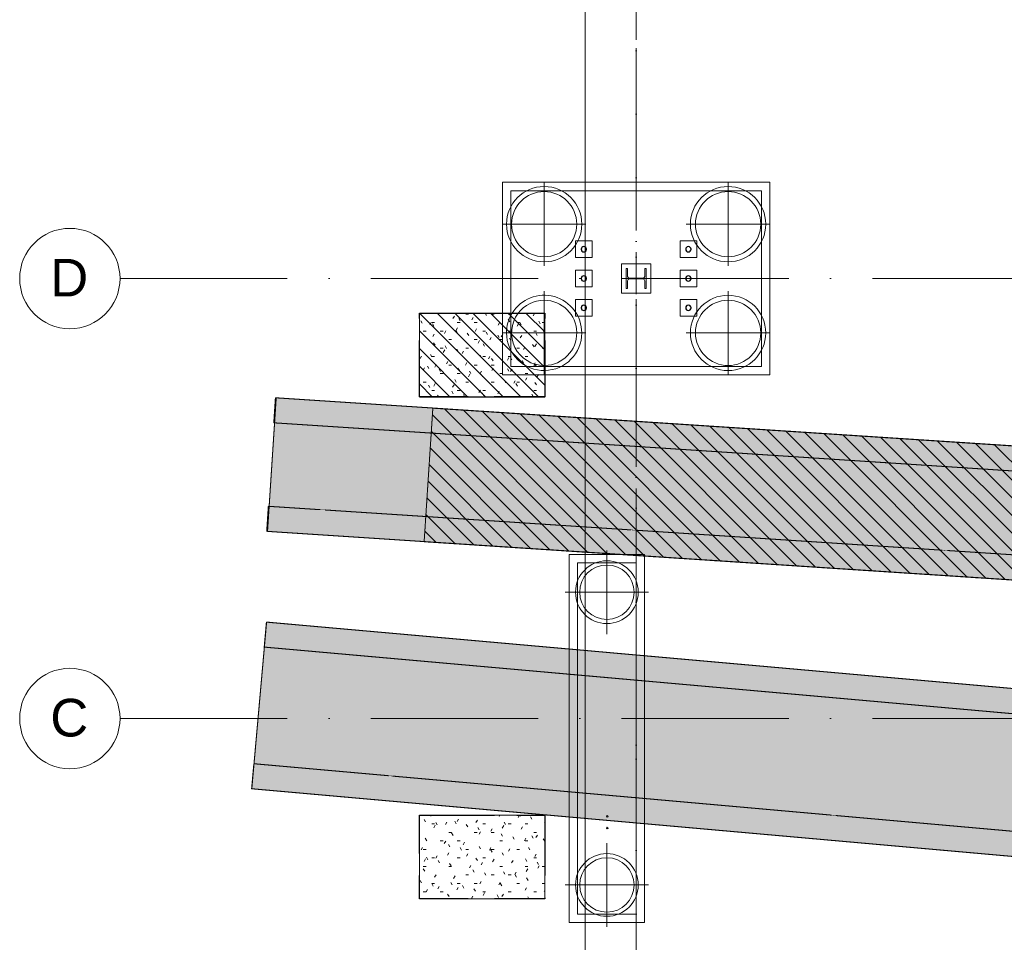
# Model space of a CAD drawing. Header units: millimetres. Extents: x -2694 to 330324, y -17289 to 76899.
# Tile 3 of 142: x -2694 to 9084, y 25814 to 36844. Entities that reach past the tile are written whole.
import ezdxf

# ---------------------------------------------------------------- set-up
doc = ezdxf.new("R2010")
doc.units = ezdxf.units.MM
for name, pattern in [('A_CARA_07', [7, 5, -2]), ('B_CARA_05', [4, 3, -1]), ('IMPORT-A_CARA_07', [700, 500, -200]), ('IMPORT-A_CARA_15', [760, 500, -130, 0, -130]), ('Čerchovaná 20mm', [3000, 2000, -500, 0, -500])]:
    doc.linetypes.add(name, pattern=pattern)
for name, color, linetype, lineweight in [('02_0_25386_PODLAHA HALY A ZÁKLADY VESTAVKŮ 4_6_2025_dwg', 8, 'Continuous', 9), ('11542_003_OK-HALA_TaO-1_ET_R01_AciS_2025-04-14_sloupy_dwg', 150, 'Continuous', 9), ('CA_OSY', 5, 'IMPORT-A_CARA_15', 13), ('CA_PODLAHA25', 7, 'Continuous', 13), ('CA_POHHRA18', 9, 'Continuous', 9), ('CA_POHHRA25', 7, 'Continuous', 13), ('CA_TEXT35', 62, 'Continuous', 9), ('CA_ZAKLADY25', 7, 'Continuous', 13), ('CA_ZAKLADY5', 1, 'Continuous', 25), ('Konstrukční přípoje', 7, 'Continuous', 13), ('SS_HALA_TaO-DODAVKA_STAVEBNI', 140, 'Continuous', 9), ('SS_HALA_TaO-SLOUP', 140, 'Continuous', 9)]:
    doc.layers.add(name, color=color, linetype=linetype, lineweight=lineweight)
doc.styles.add('Arial_1', font='arial.ttf', dxfattribs={"height": 450})
pattern_1 = [(0, (0, 0), (406.4, 101.6), [33.528, -271.272, 33.528, -271.272, -1625.6]), (0, (0, 0), (406.4, 101.6), [-609.6, 33.528, -576.072, 33.528, -271.272, -711.2]), (0, (0, 0), (406.4, 101.6), [-1524, 33.528, -169.672, 33.528, -474.472]), (120, (152.4, 50.8), (-291.18818, 301.15272), [33.528, -271.272, 33.528, -271.272, -1625.6]), (120, (152.4, 50.8), (-291.18818, 301.15272), [-609.6, 33.528, -576.072, 33.528, -271.272, -711.2]), (120, (152.4, 50.8), (-291.18818, 301.15272), [-1524, 33.528, -169.672, 33.528, -474.472]), (240, (203.2, 254), (-115.21182, -402.75272), [33.528, -271.272, 33.528, -271.272, -1625.6]), (240, (203.2, 254), (-115.21182, -402.75272), [-609.6, 33.528, -576.072, 33.528, -271.272, -711.2]), (240, (203.2, 254), (-115.21182, -402.75272), [-1524, 33.528, -169.672, 33.528, -474.472])]
pattern_2 = [(0, (0, 0), (609.6, 152.4), [50.292, -406.908, 50.292, -406.908, -2438.4]), (0, (0, 0), (609.6, 152.4), [-914.4, 50.292, -864.108, 50.292, -406.908, -1066.8]), (0, (0, 0), (609.6, 152.4), [-2286, 50.292, -254.508, 50.292, -711.708]), (120, (228.6, 76.2), (-436.78227, 451.729086), [50.292, -406.908, 50.292, -406.908, -2438.4]), (120, (228.6, 76.2), (-436.78227, 451.729086), [-914.4, 50.292, -864.108, 50.292, -406.908, -1066.8]), (120, (228.6, 76.2), (-436.78227, 451.729086), [-2286, 50.292, -254.508, 50.292, -711.708]), (240, (304.8, 381), (-172.81773, -604.129086), [50.292, -406.908, 50.292, -406.908, -2438.4]), (240, (304.8, 381), (-172.81773, -604.129086), [-914.4, 50.292, -864.108, 50.292, -406.908, -1066.8]), (240, (304.8, 381), (-172.81773, -604.129086), [-2286, 50.292, -254.508, 50.292, -711.708])]
pattern_3 = [(135, (0, 0), (-106.06602, -106.06602), [])]

# ---------------------------------------------------------------- blocks, each defined once
blk = doc.blocks.new('11542 TAO základy_rvt-1-BOURÁNÍ STÁVAJÍCÍCH ZÁKLADOVÝCH PRVKŮ')
at = {"layer": 'CA_ZAKLADY25'}
h = blk.add_hatch(dxfattribs=at)
h.set_pattern_fill('FP_8', color=256, style=0, pattern_type=2)
h.set_pattern_definition(pattern_1)
h.paths.add_polyline_path([(2088, 32335), (3588, 32335), (3588, 33335), (2088, 33335)])
h = blk.add_hatch(dxfattribs=at)
h.set_pattern_fill('FP_8', color=256, style=0, pattern_type=2)
h.set_pattern_definition(pattern_1)
h.paths.add_polyline_path([(2088, 26335), (3588, 26335), (3588, 27335), (2088, 27335)])
at = {"layer": 'CA_ZAKLADY25', "color": 9, "linetype": 'B_CARA_05', "lineweight": 25}
for p, q in [((2088, 33335), (3588, 33335)), ((2088, 33334), (2088, 33335)), ((2088, 32335), (2088, 33334)), ((3588, 33335), (3588, 33334)), ((3588, 33334), (3588, 32335)), ((3588, 32335), (2088, 32335)), ((2088, 27335), (3588, 27335)), ((2088, 26335), (2088, 27335)), ((3588, 27335), (3588, 26335)), ((3588, 26335), (2088, 26335))]:
    blk.add_line(p, q, dxfattribs=at)
at = {"layer": 'CA_ZAKLADY5', "color": 253, "linetype": 'B_CARA_05', "lineweight": 13}
for p, q in [((2088, 33335), (2088, 33334)), ((3588, 33335), (2088, 33335)), ((2088, 33334), (2088, 32335)), ((3588, 33334), (3588, 33335)), ((3588, 32335), (3588, 33334)), ((2088, 32335), (3588, 32335)), ((2088, 27335), (2088, 26335)), ((3588, 27335), (2088, 27335)), ((3588, 26335), (3588, 27335)), ((2088, 26335), (3588, 26335))]:
    blk.add_line(p, q, dxfattribs=at)
blk = doc.blocks.new('02_0_25386_PODLAHA HALY A ZÁKLADY VESTAVKŮ 4_6_2025_dwg-2745952-BOURÁNÍ STÁVAJÍCÍCH ZÁKLADOVÝCH PRVKŮ')
at = {"layer": 'CA_OSY', "color": 10}
for p, q in [((2311263, -1765504), (2311263, -1748943)), ((2311263, -1765506), (2311263, -1765504)), ((2311263, -1765804), (2311263, -1765506)), ((2311263, -1766807), (2311263, -1765804)), ((2311263, -1767107), (2311263, -1766807)), ((2311263, -1767109), (2311263, -1767107)), ((2311263, -1768298), (2311263, -1767109)), ((2311263, -1768599), (2311263, -1768298)), ((2311263, -1770005), (2311263, -1768599)), ((2311263, -1770306), (2311263, -1770005)), ((2311263, -1792548), (2311263, -1770306))]:
    blk.add_line(p, q, dxfattribs=at)
blk = doc.blocks.new('pilota 600 mm - D_900_780-2142292-BOURÁNÍ STÁVAJÍCÍCH ZÁKLADOVÝCH PRVKŮ')
at = {"layer": 'CA_POHHRA18'}
for p, q in [((0, 0), (0, 500)), ((-8, 0), (-500, 0)), ((0, 0), (-8, 0)), ((0, 0), (0, -234)), ((0, 0), (500, 0)), ((0, -234), (0, -236)), ((0, -236), (0, -500))]:
    blk.add_line(p, q, dxfattribs=at)
blk = doc.blocks.new('pilota 600 mm - D_900_780-2142293-BOURÁNÍ STÁVAJÍCÍCH ZÁKLADOVÝCH PRVKŮ')
at = {"layer": 'CA_POHHRA18'}
for q in [(0, 500), (-500, 0), (500, 0), (0, -500)]:
    blk.add_line((0, 0), q, dxfattribs=at)
blk = doc.blocks.new('pilota 600 mm - D_750_650-V10-BOURÁNÍ STÁVAJÍCÍCH ZÁKLADOVÝCH PRVKŮ')
at = {"layer": 'CA_POHHRA18'}
for p, q in [((0, 0), (0, 500)), ((0, 0), (-500, 0)), ((0, 0), (0, -461)), ((0, 0), (500, 0)), ((0, -461), (0, -463)), ((0, -463), (0, -500))]:
    blk.add_line(p, q, dxfattribs=at)
blk = doc.blocks.new('pilota 600 mm - D_750_650-2142284-BOURÁNÍ STÁVAJÍCÍCH ZÁKLADOVÝCH PRVKŮ')
at = {"layer": 'CA_POHHRA18'}
for q in [(0, 500), (-500, 0), (0, -500), (500, 0)]:
    blk.add_line((0, 0), q, dxfattribs=at)
blk = doc.blocks.new('pilota 600 mm - D_900_780-V38-BOURÁNÍ STÁVAJÍCÍCH ZÁKLADOVÝCH PRVKŮ')
at = {"layer": 'CA_POHHRA18'}
for q in [(0, 500), (-500, 0), (0, -500), (500, 0)]:
    blk.add_line((0, 0), q, dxfattribs=at)
blk = doc.blocks.new('11542_003_OK-HALA_TaO-1_ET_R01_AciS_2025-04-14_sloupy_dwg-1858929-BOURÁNÍ STÁVAJÍCÍCH ZÁKLADOVÝCH PRVKŮ')
at = {"layer": '11542_003_OK-HALA_TaO-1_ET_R01_AciS_2025-04-14_sloupy_dwg', "color": 140}
for p, q in [((4577, 33870), (4560, 33870)), ((4560, 33870), (4560, 33630)), ((4577, 33776), (4577, 33870)), ((4800, 33870), (4783, 33870)), ((4783, 33870), (4783, 33776)), ((4800, 33630), (4800, 33870)), ((4577, 33630), (4577, 33724)), ((4762, 33755), (4598, 33755)), ((4598, 33745), (4762, 33745)), ((4783, 33724), (4783, 33630)), ((4560, 33630), (4577, 33630)), ((4783, 33630), (4800, 33630))]:
    blk.add_line(p, q, dxfattribs=at)
for centre, radius, start, end in [((4055, 34100), 32, 90, 270), ((4055, 34100), 32, 270, 90), ((5305, 34100), 32, 90, 270), ((5305, 34100), 32, 270, 90), ((4055, 33750), 32, 90, 270), ((4055, 33750), 32, 270, 90), ((4598, 33776), 21, 180, 270), ((4598, 33724), 21, 90, 180), ((4762, 33776), 21, 270, 0), ((4762, 33724), 21, 0, 90), ((5305, 33750), 32, 90, 270), ((5305, 33750), 32, 270, 90), ((4055, 33400), 32, 90, 270), ((4055, 33400), 32, 270, 90), ((5305, 33400), 32, 90, 270), ((5305, 33400), 32, 270, 90), ((4335, 27320), 10, 90, 270), ((4335, 27320), 10, 270, 90), ((4335, 27180), 10, 90, 270), ((4335, 27180), 10, 270, 90)]:
    blk.add_arc(centre, radius, start, end, dxfattribs=at)
at = {"layer": 'SS_HALA_TaO-DODAVKA_STAVEBNI'}
for centre, start, end in [((4055, 34100), 90, 270), ((4055, 34100), 270, 90), ((5305, 34100), 90, 270), ((5305, 34100), 270, 90), ((4055, 33750), 90, 270), ((4055, 33750), 270, 90), ((5305, 33750), 90, 270), ((5305, 33750), 270, 90), ((4055, 33400), 90, 270), ((4055, 33400), 270, 90), ((5305, 33400), 90, 270), ((5305, 33400), 270, 90)]:
    blk.add_arc(centre, 32, start, end, dxfattribs=at)
at = {"layer": 'SS_HALA_TaO-SLOUP'}
for p, q in [((4577, 33870), (4560, 33870)), ((4560, 33870), (4560, 33630)), ((4577, 33776), (4577, 33870)), ((4800, 33870), (4783, 33870)), ((4783, 33870), (4783, 33776)), ((4800, 33630), (4800, 33870)), ((4577, 33630), (4577, 33724)), ((4762, 33755), (4598, 33755)), ((4598, 33745), (4762, 33745)), ((4783, 33724), (4783, 33630)), ((4560, 33630), (4577, 33630)), ((4783, 33630), (4800, 33630))]:
    blk.add_line(p, q, dxfattribs=at)
for centre, radius, start, end in [((4598, 33776), 21, 180, 270), ((4598, 33724), 21, 90, 180), ((4762, 33776), 21, 270, 0), ((4762, 33724), 21, 0, 90), ((4335, 27320), 10, 90, 270), ((4335, 27320), 10, 270, 90), ((4335, 27180), 10, 90, 270), ((4335, 27180), 10, 270, 90)]:
    blk.add_arc(centre, radius, start, end, dxfattribs=at)
blk = doc.blocks.new('M_Šroub HPM-E - 64_E-V190-BOURÁNÍ STÁVAJÍCÍCH ZÁKLADOVÝCH PRVKŮ')
at = {"layer": 'Konstrukční přípoje', "lineweight": 9}
h = blk.add_hatch(dxfattribs=at)
h.set_pattern_fill('FP_86', color=50, style=0, pattern_type=2)
h.set_pattern_definition([(315, (-33749.87, 4055.05), (251.447, 251.447), []), (315, (-33368.87, 4055.05), (251.447, 251.447), [])])
h.paths.add_polyline_path([(-32, 0), (-26, -19), (-10, -30), (10, -30), (26, -19), (32, 0), (26, 19), (10, 30), (-10, 30), (-26, 19)])
at = {"layer": 'Konstrukční přípoje'}
for p, q in [((-100, -100), (-100, 100)), ((-100, 100), (100, 100)), ((100, 100), (-100, 100)), ((-100, 100), (-100, -100)), ((100, 100), (100, -100)), ((100, -100), (100, 100)), ((100, -100), (-100, -100)), ((-100, -100), (100, -100))]:
    blk.add_line(p, q, dxfattribs=at)
at = {"layer": 'Konstrukční přípoje', "color": 250, "lineweight": 25}
for start, end in [(360, 180), (180, 360)]:
    blk.add_arc((0, 0), 32, start, end, dxfattribs=at)
at = {"layer": 'Konstrukční přípoje'}
for start, end in [(0, 180), (0, 180), (0, 180), (180, 360), (180, 360), (180, 360)]:
    blk.add_arc((0, 0), 32, start, end, dxfattribs=at)
blk = doc.blocks.new('M_Šroub HPM-E - 64_E-V191-BOURÁNÍ STÁVAJÍCÍCH ZÁKLADOVÝCH PRVKŮ')
at = {"layer": 'Konstrukční přípoje'}
for p, q in [((100, 100), (-100, 100)), ((-100, 100), (-100, -100)), ((-100, -100), (-100, 100)), ((-100, 100), (100, 100)), ((100, -100), (100, 100)), ((100, 100), (100, -100)), ((-100, -100), (100, -100)), ((100, -100), (-100, -100))]:
    blk.add_line(p, q, dxfattribs=at)
at = {"layer": 'Konstrukční přípoje', "color": 250, "lineweight": 25}
for start, end in [(360, 180), (180, 360)]:
    blk.add_arc((0, 0), 32, start, end, dxfattribs=at)
at = {"layer": 'Konstrukční přípoje'}
for start, end in [(0, 180), (0, 180), (0, 180), (180, 0), (180, 360), (180, 360)]:
    blk.add_arc((0, 0), 32, start, end, dxfattribs=at)
blk = doc.blocks.new('M_Šroub HPM-E - 64_E-V192-BOURÁNÍ STÁVAJÍCÍCH ZÁKLADOVÝCH PRVKŮ')
at = {"layer": 'Konstrukční přípoje', "lineweight": 9}
h = blk.add_hatch(dxfattribs=at)
h.set_pattern_fill('FP_87', color=50, style=0, pattern_type=2)
h.set_pattern_definition([(315, (-34099.87, 4055.05), (251.447, 251.447), []), (315, (-33718.87, 4055.05), (251.447, 251.447), [])])
h.paths.add_polyline_path([(-32, 0), (-26, -19), (-10, -30), (10, -30), (26, -19), (32, 0), (26, 19), (10, 30), (-10, 30), (-26, 19)])
at = {"layer": 'Konstrukční přípoje'}
for p, q in [((-100, -100), (-100, 100)), ((-100, 100), (100, 100)), ((100, 100), (-100, 100)), ((-100, 100), (-100, -100)), ((100, 100), (100, -100)), ((100, -100), (100, 100)), ((100, -100), (-100, -100)), ((-100, -100), (100, -100))]:
    blk.add_line(p, q, dxfattribs=at)
at = {"layer": 'Konstrukční přípoje', "color": 250, "lineweight": 25}
for start, end in [(360, 180), (180, 360)]:
    blk.add_arc((0, 0), 32, start, end, dxfattribs=at)
at = {"layer": 'Konstrukční přípoje'}
for start, end in [(0, 180), (0, 180), (0, 180), (180, 360), (180, 360), (180, 360)]:
    blk.add_arc((0, 0), 32, start, end, dxfattribs=at)
blk = doc.blocks.new('M_Šroub HPM-E - 64_E-V193-BOURÁNÍ STÁVAJÍCÍCH ZÁKLADOVÝCH PRVKŮ')
at = {"layer": 'Konstrukční přípoje'}
for p, q in [((100, 100), (-100, 100)), ((-100, 100), (-100, -100)), ((-100, -100), (-100, 100)), ((-100, 100), (100, 100)), ((100, -100), (100, 100)), ((100, 100), (100, -100)), ((-100, -100), (100, -100)), ((100, -100), (-100, -100))]:
    blk.add_line(p, q, dxfattribs=at)
at = {"layer": 'Konstrukční přípoje', "color": 250, "lineweight": 25}
for start, end in [(360, 180), (180, 360)]:
    blk.add_arc((0, 0), 32, start, end, dxfattribs=at)
at = {"layer": 'Konstrukční přípoje'}
for start, end in [(0, 180), (0, 180), (0, 180), (180, 0), (180, 360), (180, 360)]:
    blk.add_arc((0, 0), 32, start, end, dxfattribs=at)
blk = doc.blocks.new('M_Šroub HPM-E - 64_E-V194-BOURÁNÍ STÁVAJÍCÍCH ZÁKLADOVÝCH PRVKŮ')
at = {"layer": 'Konstrukční přípoje'}
for p, q in [((-100, -100), (-100, 100)), ((-100, 100), (100, 100)), ((100, 100), (-100, 100)), ((-100, 100), (-100, -100)), ((100, 100), (100, -100)), ((100, -100), (100, 100)), ((100, -100), (-100, -100)), ((-100, -100), (100, -100))]:
    blk.add_line(p, q, dxfattribs=at)
at = {"layer": 'Konstrukční přípoje', "color": 250, "lineweight": 25}
for start, end in [(360, 180), (180, 360)]:
    blk.add_arc((0, 0), 32, start, end, dxfattribs=at)
at = {"layer": 'Konstrukční přípoje'}
for start, end in [(0, 180), (0, 180), (0, 180), (180, 360), (180, 360), (180, 360)]:
    blk.add_arc((0, 0), 32, start, end, dxfattribs=at)
blk = doc.blocks.new('M_Šroub HPM-E - 64_E-V195-BOURÁNÍ STÁVAJÍCÍCH ZÁKLADOVÝCH PRVKŮ')
at = {"layer": 'Konstrukční přípoje'}
for p, q in [((100, 100), (-100, 100)), ((-100, 100), (-100, -100)), ((-100, -100), (-100, 100)), ((-100, 100), (100, 100)), ((100, -100), (100, 100)), ((100, 100), (100, -100)), ((-100, -100), (100, -100)), ((100, -100), (-100, -100))]:
    blk.add_line(p, q, dxfattribs=at)
at = {"layer": 'Konstrukční přípoje', "color": 250, "lineweight": 25}
for start, end in [(360, 180), (180, 360)]:
    blk.add_arc((0, 0), 32, start, end, dxfattribs=at)
at = {"layer": 'Konstrukční přípoje'}
for start, end in [(0, 180), (0, 180), (0, 180), (180, 0), (180, 360), (180, 360)]:
    blk.add_arc((0, 0), 32, start, end, dxfattribs=at)
blk = doc.blocks.new('Osnova - Bublina osnovy 12mm-4850-BOURÁNÍ STÁVAJÍCÍCH ZÁKLADOVÝCH PRVKŮ')
at = {"layer": 'CA_TEXT35'}
blk.add_circle((0, 0), 6, dxfattribs=at)

msp = doc.modelspace()

# ---------------------------------------------------------------- hatches: boundary and pattern name
at = {"layer": 'CA_POHHRA18'}
h = msp.add_hatch(dxfattribs=at)
h.set_pattern_fill('FP_191', color=240, style=0, pattern_type=2)
h.set_pattern_definition(pattern_3)
h.paths.add_polyline_path([(2088, 33333.5), (2088, 32333.5), (3588, 32333.5), (3588, 33333.5)])
h = msp.add_hatch(dxfattribs=at)
h.set_pattern_fill('FP_191', color=240, style=0, pattern_type=2)
h.set_pattern_definition(pattern_3)
h.paths.add_polyline_path([(68162.5, 26157.6), (69231.8, 27354.5), (68714, 27872.3), (2248.4, 32199.8), (2144.4, 30603.2), (68005, 26315.1)])
at = {"layer": 'CA_POHHRA25', "linetype": 'B_CARA_05'}
h = msp.add_hatch(dxfattribs=at)
h.set_pattern_fill('FP_4', color=256, style=0, pattern_type=2)
h.set_pattern_definition(pattern_2)
h.paths.add_polyline_path([(68563, 27583.4), (68219.9, 27906.4), (365.4, 32324.2), (345.9, 32024.9), (68182.1, 27608.2)])
h = msp.add_hatch(dxfattribs=at)
h.set_pattern_fill('FP_5', color=256, style=0, pattern_type=2)
h.set_pattern_definition(pattern_2)
h.paths.add_polyline_path([(68480.8, 26286), (68135.3, 26609.1), (280.9, 31027), (261.4, 30727.6), (68182.1, 26305.4)])
h = msp.add_hatch(dxfattribs=at)
h.set_pattern_fill('FP_7', color=256, style=0, pattern_type=2)
h.set_pattern_definition(pattern_2)
h.paths.add_polyline_path([(71825.7, 22976.5), (71848.8, 23275.6), (258, 29642.5), (231.4, 29343.7), (63362.9, 23729.1)])
h = msp.add_hatch(dxfattribs=at)
h.set_pattern_fill('FP_6', color=256, style=0, pattern_type=2)
h.set_pattern_definition(pattern_2)
h.paths.add_polyline_path([(71695.8, 21281.4), (71718.8, 21580.5), (107.4, 27949.2), (80.8, 27650.3), (63362.9, 22022.4)])
at = {"layer": 'CA_ZAKLADY25', "linetype": 'B_CARA_05'}
h = msp.add_hatch(dxfattribs=at)
h.set_pattern_fill('FP_6', color=256, style=0, pattern_type=2)
h.set_pattern_definition(pattern_2)
h.paths.add_polyline_path([(114295.2, 18711.8), (164290.8, 25624.3), (256533.4, 28017.2), (300316.5, 24830.7), (300433, 26438.8), (256575.5, 29630.7), (164143.8, 27232.5), (114232, 20331.6), (73888.4, 22973.1), (68679.3, 27876.5), (374.8, 32323.6), (270.9, 30726.9), (68008.8, 26316.6), (73272.1, 21394.9), (111554.5, 18891.1)])
h = msp.add_hatch(dxfattribs=at)
h.set_pattern_fill('FP_6', color=256, style=0, pattern_type=2)
h.set_pattern_definition(pattern_2)
h.paths.add_polyline_path([(114295.2, 18711.8), (164290.8, 25624.3), (256533.4, 28017.2), (300316.5, 24830.7), (300433, 26438.8), (256575.5, 29630.7), (164143.8, 27232.5), (114232, 20331.6), (73888.4, 22973.1), (68679.3, 27876.5), (374.8, 32323.6), (270.9, 30726.9), (68008.8, 26316.6), (73272.1, 21394.9), (111554.5, 18891.1)])
h = msp.add_hatch(dxfattribs=at)
h.set_pattern_fill('FP_6', color=256, style=0, pattern_type=2)
h.set_pattern_definition(pattern_2)
h.paths.add_polyline_path([(114205.2, 18514.7), (164274.5, 25437.3), (256538.1, 27831.1), (300315, 24639.3), (300460.1, 26633.1), (256584.9, 29826.2), (164111.1, 27427), (114133, 20516.9), (71848.8, 23275.6), (259.8, 29642.3), (82.6, 27650.1), (71406.6, 21306.9), (111554.5, 18687.6)])
h = msp.add_hatch(dxfattribs=at)
h.set_pattern_fill('FP_6', color=256, style=0, pattern_type=2)
h.set_pattern_definition(pattern_2)
h.paths.add_polyline_path([(114205.2, 18514.7), (164274.5, 25437.3), (256538.1, 27831.1), (300315, 24639.3), (300460.1, 26633.1), (256584.9, 29826.2), (164111.1, 27427), (114133, 20516.9), (71848.8, 23275.6), (259.8, 29642.3), (82.6, 27650.1), (71406.6, 21306.9), (111554.5, 18687.6)])

# ---------------------------------------------------------------- linework, layer by layer
at = {"layer": 'CA_OSY', "linetype": 'Čerchovaná 20mm', "lineweight": 9}
for p, q in [((4680, -1496.2), (4680, 75184.5)), ((-1493.6, 33749.9), (299971.9, 33749.9)), ((-1493.6, 28489.9), (299971.9, 28489.9))]:
    msp.add_line(p, q, dxfattribs=at)
at = {"layer": 'CA_PODLAHA25'}
msp.add_line((4070, 47347.7), (4070, 7189.9), dxfattribs=at)
at = {"layer": 'CA_POHHRA25', "linetype": 'A_CARA_07', "lineweight": 9}
for p, q in [((3588, 33333.5), (2088, 33333.5)), ((2088, 33333.5), (2088, 32333.5)), ((3588, 32333.5), (3588, 33333.5)), ((2088, 32333.5), (3588, 32333.5)), ((2248.4, 32199.8), (2144.4, 30603.2)), ((68714, 27872.3), (2248.4, 32199.8)), ((2144.4, 30603.2), (68005, 26315.1))]:
    msp.add_line(p, q, dxfattribs=at)
at = {"layer": 'CA_POHHRA25', "linetype": 'B_CARA_05', "lineweight": 9}
for p, q in [((345.9, 32024.9), (365.4, 32324.2)), ((345.9, 32024.9), (365.4, 32324.2)), ((68690.1, 27875.8), (365.4, 32324.2)), ((365.4, 32324.2), (68690.1, 27875.8)), ((68563, 27583.4), (345.9, 32024.9)), ((345.9, 32024.9), (68563, 27583.4)), ((261.4, 30727.6), (280.9, 31027)), ((280.9, 31027), (261.4, 30727.6)), ((280.9, 31027), (68135.3, 26609.1)), ((68135.3, 26609.1), (280.9, 31027)), ((261.4, 30727.6), (68008.7, 26316.7)), ((68008.7, 26316.7), (261.4, 30727.6)), ((231.4, 29343.7), (258, 29642.5)), ((231.4, 29343.7), (258, 29642.5)), ((71848.8, 23275.6), (258, 29642.5)), ((258, 29642.5), (71848.8, 23275.6)), ((71825.7, 22976.5), (231.4, 29343.7)), ((231.4, 29343.7), (71825.7, 22976.5)), ((80.8, 27650.3), (107.4, 27949.2)), ((80.8, 27650.3), (107.4, 27949.2)), ((71718.8, 21580.5), (107.4, 27949.2)), ((107.4, 27949.2), (71718.8, 21580.5)), ((71695.8, 21281.4), (80.8, 27650.3)), ((80.8, 27650.3), (71695.8, 21281.4))]:
    msp.add_line(p, q, dxfattribs=at)
at = {"layer": 'CA_ZAKLADY25', "lineweight": 9}
for p, q in [((3080, 34899.9), (6280, 34899.9)), ((3080, 33333.5), (3080, 34899.9)), ((3080, 34899.9), (3080, 33333.5)), ((6280, 34899.9), (3080, 34899.9)), ((6280, 34899.9), (6280, 32599.9)), ((6280, 32599.9), (6280, 34899.9)), ((3080, 32599.9), (3080, 33333.5)), ((3080, 33333.5), (3080, 32599.9)), ((3588, 32599.9), (3080, 32599.9)), ((3080, 32599.9), (3588, 32599.9)), ((6280, 32599.9), (3588, 32599.9)), ((3588, 32599.9), (6280, 32599.9)), ((3880, 26049.9), (3880, 30449.9)), ((3880, 30449.9), (4498.8, 30449.9)), ((4498.8, 30449.9), (3880, 30449.9)), ((3880, 30449.9), (3880, 26049.9)), ((4498.8, 30449.9), (4780, 30449.9)), ((4780, 30449.9), (4498.8, 30449.9)), ((4780, 30449.9), (4780, 30431.6)), ((4780, 30431.6), (4780, 30449.9)), ((4780, 30431.6), (4780, 26049.9)), ((4780, 26049.9), (4780, 30431.6)), ((4780, 26049.9), (3880, 26049.9)), ((3880, 26049.9), (4780, 26049.9))]:
    msp.add_line(p, q, dxfattribs=at)
at = {"layer": 'CA_ZAKLADY25'}
for p, q in [((3180, 34799.9), (3180, 33333.5)), ((6180, 34799.9), (3180, 34799.9)), ((3180, 34799.9), (6180, 34799.9)), ((3180, 33333.5), (3180, 34799.9)), ((6180, 32699.9), (6180, 34799.9)), ((6180, 34799.9), (6180, 32699.9)), ((4505, 33574.9), (4505, 33924.9)), ((4505, 33924.9), (4855, 33924.9)), ((4505, 33924.9), (4505, 33574.9)), ((4855, 33924.9), (4505, 33924.9)), ((4855, 33924.9), (4855, 33574.9)), ((4855, 33574.9), (4855, 33924.9)), ((4855, 33574.9), (4505, 33574.9)), ((4505, 33574.9), (4855, 33574.9)), ((3180, 33333.5), (3180, 32699.9)), ((3180, 32699.9), (3180, 33333.5)), ((3180, 32699.9), (3588, 32699.9)), ((3588, 32699.9), (3180, 32699.9)), ((3588, 32699.9), (6180, 32699.9)), ((6180, 32699.9), (3588, 32699.9)), ((4680, 30349.9), (3980, 30349.9)), ((3980, 30349.9), (3980, 26149.9)), ((3980, 26149.9), (3980, 30349.9)), ((3980, 30349.9), (4680, 30349.9)), ((4680, 26149.9), (4680, 30349.9)), ((4680, 30349.9), (4680, 26149.9)), ((3980, 26149.9), (4680, 26149.9)), ((4680, 26149.9), (3980, 26149.9))]:
    msp.add_line(p, q, dxfattribs=at)
at = {"layer": 'CA_ZAKLADY25', "linetype": 'B_CARA_05', "lineweight": 9}
for p, q in [((270.9, 30726.9), (374.8, 32323.6)), ((374.8, 32323.6), (270.9, 30726.9)), ((270.9, 30726.9), (374.8, 32323.6)), ((374.8, 32323.6), (270.9, 30726.9)), ((374.8, 32323.6), (68679.3, 27876.5)), ((68679.3, 27876.5), (374.8, 32323.6)), ((374.8, 32323.6), (68679.3, 27876.5)), ((68679.3, 27876.5), (374.8, 32323.6)), ((68005.7, 26316.8), (270.9, 30726.9)), ((270.9, 30726.9), (68005.7, 26316.8)), ((68005.7, 26316.8), (270.9, 30726.9)), ((270.9, 30726.9), (68005.7, 26316.8)), ((82.6, 27650.1), (259.8, 29642.3)), ((259.8, 29642.3), (82.6, 27650.1)), ((82.6, 27650.1), (259.8, 29642.3)), ((259.8, 29642.3), (82.6, 27650.1)), ((259.8, 29642.3), (71848.8, 23275.6)), ((71848.8, 23275.6), (259.8, 29642.3)), ((259.8, 29642.3), (71848.8, 23275.6)), ((71848.8, 23275.6), (259.8, 29642.3)), ((71406.6, 21306.9), (82.6, 27650.1)), ((82.6, 27650.1), (71406.6, 21306.9)), ((71406.6, 21306.9), (82.6, 27650.1)), ((82.6, 27650.1), (71406.6, 21306.9))]:
    msp.add_line(p, q, dxfattribs=at)
at = {"layer": 'CA_ZAKLADY25', "lineweight": 9}
for centre, radius, start, end in [((3580, 34399.9), 450, 0, 180), ((3580, 34399.9), 450, 0, 180), ((3580, 34399.9), 390, 90, 270), ((3580, 34399.9), 390, 90, 270), ((3580, 34399.9), 390, 270, 90), ((3580, 34399.9), 390, 270, 90), ((5780, 34399.9), 450, 360, 180), ((5780, 34399.9), 450, 360, 180), ((5780, 34399.9), 390, 90, 270), ((5780, 34399.9), 390, 90, 270), ((5780, 34399.9), 390, 270, 90), ((5780, 34399.9), 390, 270, 90), ((3580, 34399.9), 450, 180, 360), ((3580, 34399.9), 450, 180, 0), ((5780, 34399.9), 450, 180, 360), ((5780, 34399.9), 450, 180, 360), ((3580, 33099.9), 450, 0, 148.61039), ((3580, 33099.9), 450, 0, 148.61039), ((3580, 33099.9), 390, 90, 143.05537), ((3580, 33099.9), 390, 90, 143.05537), ((3580, 33099.9), 390, 271.17658, 90), ((3580, 33099.9), 390, 271.17658, 90), ((5780, 33099.9), 450, 360, 180), ((5780, 33099.9), 450, 360, 180), ((5780, 33099.9), 390, 90, 270), ((5780, 33099.9), 390, 90, 270), ((5780, 33099.9), 390, 270, 90), ((5780, 33099.9), 390, 270, 90), ((3580, 33099.9), 450, 148.61039, 180), ((3580, 33099.9), 450, 148.61039, 180), ((3580, 33099.9), 390, 143.05537, 270), ((3580, 33099.9), 390, 143.05537, 270), ((3580, 33099.9), 450, 180, 271.01569), ((3580, 33099.9), 450, 180, 271.01569), ((3580, 33099.9), 450, 271.01569, 0), ((3580, 33099.9), 450, 271.01569, 0), ((5780, 33099.9), 450, 180, 360), ((5780, 33099.9), 450, 180, 360), ((3580, 33099.9), 390, 270, 271.17658), ((3580, 33099.9), 390, 270, 271.17658), ((4330, 29999.9), 375, 0, 180), ((4330, 29999.9), 375, 0, 180), ((4330, 29999.9), 325, 90, 270), ((4330, 29999.9), 325, 90, 270), ((4330, 29999.9), 325, 270, 90), ((4330, 29999.9), 325, 270, 90), ((4330, 29999.9), 375, 180, 0), ((4330, 29999.9), 375, 180, 0), ((4330, 26499.9), 375, 0, 180), ((4330, 26499.9), 375, 0, 180), ((4330, 26499.9), 325, 90, 270), ((4330, 26499.9), 325, 90, 270), ((4330, 26499.9), 325, 270, 90), ((4330, 26499.9), 325, 270, 90), ((4330, 26499.9), 375, 180, 0), ((4330, 26499.9), 375, 180, 0)]:
    msp.add_arc(centre, radius, start, end, dxfattribs=at)

# ---------------------------------------------------------------- block references
at = {"lineweight": 5}
msp.add_blockref('11542 TAO základy_rvt-1-BOURÁNÍ STÁVAJÍCÍCH ZÁKLADOVÝCH PRVKŮ', (0, 0), dxfattribs=at)
at = {"layer": '02_0_25386_PODLAHA HALY A ZÁKLADY VESTAVKŮ 4_6_2025_dwg', "color": 240, "linetype": 'IMPORT-A_CARA_07'}
msp.add_blockref('02_0_25386_PODLAHA HALY A ZÁKLADY VESTAVKŮ 4_6_2025_dwg-2745952-BOURÁNÍ STÁVAJÍCÍCH ZÁKLADOVÝCH PRVKŮ', (-2306582.6, 1797547.1), dxfattribs=at)
at = {"layer": '11542_003_OK-HALA_TaO-1_ET_R01_AciS_2025-04-14_sloupy_dwg', "color": 140}
msp.add_blockref('11542_003_OK-HALA_TaO-1_ET_R01_AciS_2025-04-14_sloupy_dwg-1858929-BOURÁNÍ STÁVAJÍCÍCH ZÁKLADOVÝCH PRVKŮ', (0, 0), dxfattribs=at)
at = {"layer": 'CA_POHHRA18'}
for p in [(3580, 34399.9), (5780, 33099.9)]:
    msp.add_blockref('pilota 600 mm - D_900_780-2142293-BOURÁNÍ STÁVAJÍCÍCH ZÁKLADOVÝCH PRVKŮ', p, dxfattribs=at)
at = {"layer": 'CA_POHHRA18', "rotation": 180}
for name, p in [('pilota 600 mm - D_900_780-V38-BOURÁNÍ STÁVAJÍCÍCH ZÁKLADOVÝCH PRVKŮ', (5780, 34399.9)), ('pilota 600 mm - D_900_780-2142292-BOURÁNÍ STÁVAJÍCÍCH ZÁKLADOVÝCH PRVKŮ', (3580, 33099.9)), ('pilota 600 mm - D_750_650-V10-BOURÁNÍ STÁVAJÍCÍCH ZÁKLADOVÝCH PRVKŮ', (4330, 29999.9)), ('pilota 600 mm - D_750_650-2142284-BOURÁNÍ STÁVAJÍCÍCH ZÁKLADOVÝCH PRVKŮ', (4330, 26499.9))]:
    msp.add_blockref(name, p, dxfattribs=at)
at = {"layer": 'CA_TEXT35', "xscale": 99.99999999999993, "yscale": 99.99999999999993, "zscale": 99.99999999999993, "rotation": 269.9999999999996}
for p in [(-2093.6, 33749.9), (-2093.6, 28489.9)]:
    msp.add_blockref('Osnova - Bublina osnovy 12mm-4850-BOURÁNÍ STÁVAJÍCÍCH ZÁKLADOVÝCH PRVKŮ', p, dxfattribs=at)
at = {"layer": 'Konstrukční přípoje', "rotation": 90.00000000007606}
for name, p in [('M_Šroub HPM-E - 64_E-V192-BOURÁNÍ STÁVAJÍCÍCH ZÁKLADOVÝCH PRVKŮ', (4055, 34099.9)), ('M_Šroub HPM-E - 64_E-V193-BOURÁNÍ STÁVAJÍCÍCH ZÁKLADOVÝCH PRVKŮ', (5305, 34099.9)), ('M_Šroub HPM-E - 64_E-V190-BOURÁNÍ STÁVAJÍCÍCH ZÁKLADOVÝCH PRVKŮ', (4055, 33749.9)), ('M_Šroub HPM-E - 64_E-V191-BOURÁNÍ STÁVAJÍCÍCH ZÁKLADOVÝCH PRVKŮ', (5305, 33749.9)), ('M_Šroub HPM-E - 64_E-V194-BOURÁNÍ STÁVAJÍCÍCH ZÁKLADOVÝCH PRVKŮ', (4055, 33399.9)), ('M_Šroub HPM-E - 64_E-V195-BOURÁNÍ STÁVAJÍCÍCH ZÁKLADOVÝCH PRVKŮ', (5305, 33399.9))]:
    msp.add_blockref(name, p, dxfattribs=at)

# ---------------------------------------------------------------- next in the draw order: texts
at = {"layer": 'CA_TEXT35', "char_height": 450, "width": 553.164, "attachment_point": 1, "style": 'Arial_1', "bg_fill": 3, "box_fill_scale": 1.25, "bg_fill_color": 256, "bg_fill_true_color": 13158600, "bg_fill_transparency": 0}
for s, insert in [('\\fArial|b0|i0|c238|p34|;D', (-2327.6, 33985.1)), ('\\fArial|b0|i0|c238|p34|;C', (-2327.6, 28725.1))]:
    msp.add_mtext(s, dxfattribs=dict(at, insert=insert))

doc.saveas('drawing.dxf')
